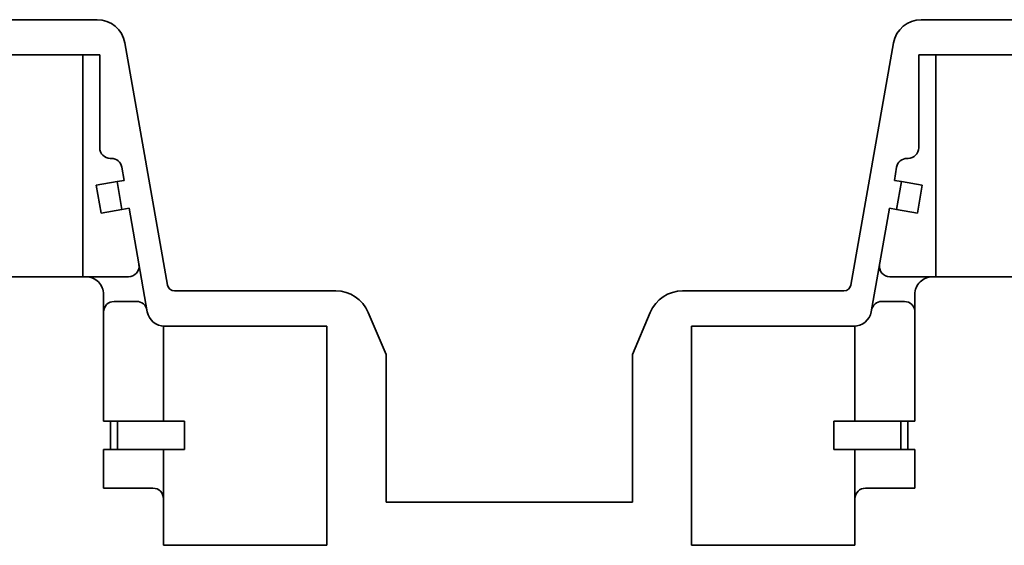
# Model space of a CAD drawing. Header units: millimetres. Extents: x 6 to 292, y 5 to 204.
# Tile 14 of 19: x 206 to 248, y 89 to 111. Entities that reach past the tile are written whole.
import ezdxf

# ---------------------------------------------------------------- set-up
doc = ezdxf.new("R2010")
doc.units = ezdxf.units.MM
doc.layers.add('可见', color=7, linetype='Continuous')
doc.layers.add('尺寸层', color=7, linetype='Continuous')

# ---------------------------------------------------------------- blocks, each defined once
blk = doc.blocks.new('SE4')
at = {"layer": '可见', "color": 7, "linetype": 'Continuous', "lineweight": 35}
for p, q in [((197.995, 111.359), (209.392, 111.359)), ((255.907, 111.359), (244.51, 111.359)), ((210.574, 110.367), (212.392, 100.057)), ((243.328, 110.367), (241.51, 100.057)), ((209.499, 109.859), (200.278, 109.858)), ((208.775, 100.409), (208.774, 109.859)), ((209.5, 105.904), (209.499, 109.859)), ((244.402, 105.904), (244.403, 109.859)), ((244.403, 109.859), (253.623, 109.858)), ((245.127, 100.409), (245.128, 109.859)), ((209.95, 105.454), (209.996, 105.454)), ((243.952, 105.454), (243.905, 105.454)), ((210.44, 105.082), (210.539, 104.517)), ((243.462, 105.082), (243.363, 104.517)), ((210.236, 104.463), (210.539, 104.517)), ((243.666, 104.463), (243.363, 104.517)), ((210.236, 104.463), (209.35, 104.307)), ((209.35, 104.307), (209.558, 103.125)), ((210.444, 103.282), (210.236, 104.463)), ((243.457, 103.282), (243.666, 104.463)), ((243.666, 104.463), (244.552, 104.307)), ((244.552, 104.307), (244.344, 103.125)), ((210.444, 103.282), (209.558, 103.125)), ((210.748, 103.335), (210.444, 103.282)), ((210.748, 103.335), (211.525, 98.923)), ((243.154, 103.335), (242.376, 98.923)), ((243.154, 103.335), (243.457, 103.282)), ((243.457, 103.282), (244.344, 103.125)), ((200.28, 100.408), (208.913, 100.409)), ((208.913, 100.409), (210.727, 100.409)), ((244.989, 100.409), (243.174, 100.409)), ((253.622, 100.408), (244.989, 100.409)), ((209.663, 94.259), (209.663, 99.659)), ((212.687, 99.809), (219.56, 99.809)), ((241.214, 99.809), (234.342, 99.809)), ((244.238, 94.259), (244.239, 99.659)), ((210.113, 99.359), (211.071, 99.359)), ((243.789, 99.359), (242.831, 99.359)), ((220.941, 98.895), (221.701, 97.105)), ((232.961, 98.895), (232.201, 97.105)), ((212.217, 98.305), (212.217, 94.259)), ((219.185, 98.304), (212.264, 98.304)), ((219.185, 88.974), (219.185, 98.304)), ((234.717, 98.304), (241.638, 98.304)), ((234.717, 88.974), (234.717, 98.304)), ((241.685, 98.305), (241.685, 94.259)), ((221.701, 97.105), (221.701, 90.809)), ((232.201, 97.105), (232.201, 90.809)), ((209.663, 94.259), (209.963, 94.259)), ((209.963, 94.259), (210.263, 94.259)), ((209.963, 94.259), (209.964, 93.059)), ((213.119, 94.259), (210.263, 94.259)), ((210.263, 94.259), (210.264, 93.059)), ((213.119, 93.059), (213.119, 94.259)), ((240.783, 93.059), (240.783, 94.259)), ((240.783, 94.259), (243.638, 94.259)), ((243.638, 94.259), (243.638, 93.059)), ((243.938, 94.259), (243.638, 94.259)), ((243.938, 94.259), (243.938, 93.059)), ((244.238, 94.259), (243.938, 94.259)), ((209.964, 93.059), (209.664, 93.059)), ((209.664, 91.408), (209.664, 93.059)), ((210.264, 93.059), (209.964, 93.059)), ((213.119, 93.059), (210.264, 93.059)), ((212.217, 93.059), (212.217, 90.958)), ((240.783, 93.059), (243.638, 93.059)), ((241.685, 93.059), (241.685, 90.958)), ((243.638, 93.059), (243.938, 93.059)), ((243.938, 93.059), (244.238, 93.059)), ((244.238, 91.408), (244.238, 93.059)), ((211.767, 91.408), (209.664, 91.408)), ((242.135, 91.408), (244.238, 91.408)), ((212.217, 90.958), (212.217, 88.974)), ((221.701, 90.809), (232.201, 90.809)), ((241.685, 90.958), (241.685, 88.974)), ((212.217, 88.974), (219.185, 88.974)), ((241.685, 88.974), (234.717, 88.974))]:
    blk.add_line(p, q, dxfattribs=at)
for centre, radius, start, end in [((209.392, 110.159), 1.2, 10, 90), ((244.51, 110.159), 1.2, 90, 170), ((209.95, 105.904), 0.45, 180.0083, 270), ((243.952, 105.904), 0.45, 270, 359.9917), ((209.996, 105.004), 0.45, 10, 90), ((243.905, 105.004), 0.45, 90, 170), ((210.727, 100.859), 0.45, 270.0083, 10), ((243.174, 100.859), 0.45, 170, 269.9917), ((208.913, 99.659), 0.75, 0.0036, 90.0083), ((244.989, 99.659), 0.75, 89.9917, 179.9964), ((212.687, 100.109), 0.3, 190, 270), ((241.214, 100.109), 0.3, 270, 350), ((219.56, 98.309), 1.5, 23.0134, 90), ((234.342, 98.309), 1.5, 90, 156.9866), ((210.113, 98.909), 0.45, 90.0083, 180.0018), ((211.071, 98.909), 0.45, 10, 90.0083), ((242.831, 98.909), 0.45, 89.9917, 170), ((243.789, 98.909), 0.45, 359.9982, 89.9917), ((212.264, 99.054), 0.75, 190, 270), ((241.638, 99.054), 0.75, 270, 350), ((211.767, 90.958), 0.45, 0, 90), ((242.135, 90.958), 0.45, 90, 180)]:
    blk.add_arc(centre, radius, start, end, dxfattribs=at)

msp = doc.modelspace()

# ---------------------------------------------------------------- block references
at = {"layer": '尺寸层'}
msp.add_blockref('SE4', (0, 0), dxfattribs=at)

doc.saveas('drawing.dxf')
